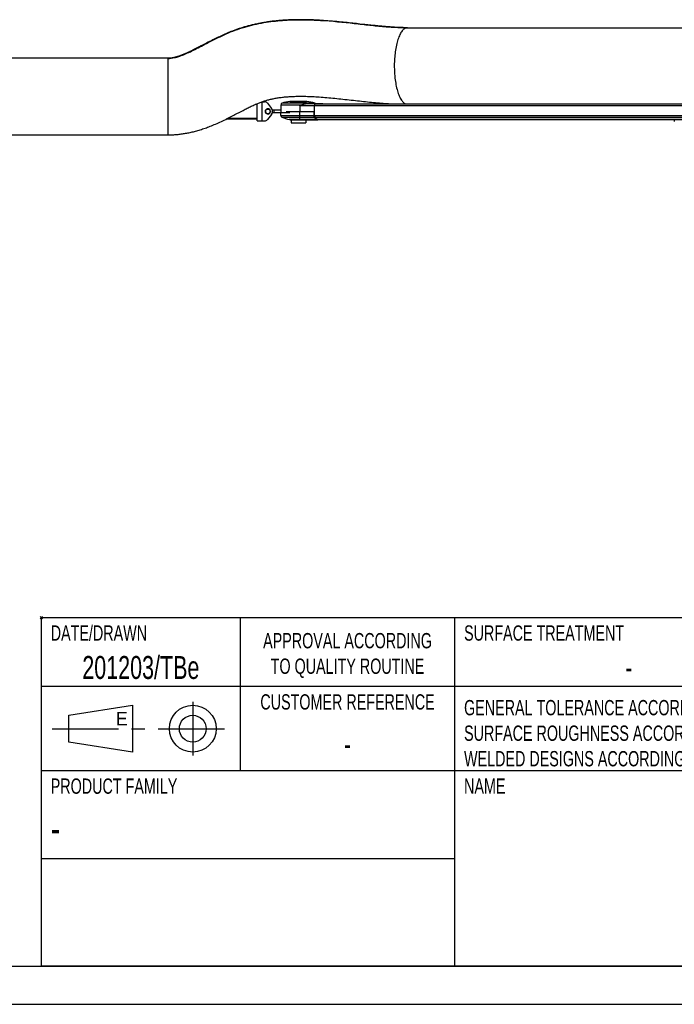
# Model space of a CAD drawing. Extents: x 0 to 420, y 0 to 297.
# Tile 10 of 18: x 242 to 327, y 0 to 129. Entities that reach past the tile are written whole.
import ezdxf

# ---------------------------------------------------------------- set-up
doc = ezdxf.new("R2010")
doc.units = 0
doc.header["$LTSCALE"] = 23.1
doc.linetypes.add('CENTER', pattern=[0.6, 0.375, -0.075, 0.075, -0.075])
doc.layers.get('0').update_dxf_attribs({"linetype": 'CONTINUOUS'})
for name, color, linetype in [('100-5404-L_LDXF_CONTINUOUS', 7, 'CONTINUOUS'), ('100-5404-R_LDXF_CONTINUOUS', 7, 'CONTINUOUS'), ('100-5914_3_DXF_CONTINUOUS_', 7, 'CONTINUOUS'), ('100-6300-03_DXF_CONTINUOUS', 7, 'CONTINUOUS'), ('100-6305-1_2DXF_CONTINUOUS', 7, 'CONTINUOUS'), ('100-6305-2_5DXF_CONTINUOUS', 7, 'CONTINUOUS'), ('100-6348-01_DXF_CONTINUOUS', 7, 'CONTINUOUS'), ('102683_1_DXF_CONTINUOUS_LI', 7, 'CONTINUOUS'), ('135119_26_DXF_CONTINUOUS_L', 7, 'CONTINUOUS'), ('PR5000-200_DXF_CONTINUOUS_', 7, 'CONTINUOUS'), ('PR5000-200_DXF_FORMAT', 7, 'CONTINUOUS')]:
    doc.layers.add(name, color=color, linetype=linetype)
doc.styles.get("Standard").update_dxf_attribs({"font": 'txt', "width": 0.7})
doc.styles.add('TEXTSTYLE_2', font='txt', dxfattribs={"width": 0.7})
doc.styles.add('TEXTSTYLE_3', font='txt')

# ---------------------------------------------------------------- blocks, each defined once
blk = doc.blocks.new('VYPLACERING_BL1', base_point=(257.5, 36))
at = {"layer": 'PR5000-200_DXF_CONTINUOUS_', "color": 7, "linetype": 'CONTINUOUS'}
for p, q in [((248.09, 37.75), (256.4, 39.06)), ((256.4, 39.06), (256.4, 32.94)), ((248.09, 34.25), (248.09, 37.75)), ((256.4, 32.94), (248.09, 34.25))]:
    blk.add_line(p, q, dxfattribs=at)
at = {"layer": 'PR5000-200_DXF_CONTINUOUS_', "color": 7, "linetype": 'CENTER'}
for p, q in [((264.28, 39.5), (264.28, 32.5)), ((245.9, 36), (269.09, 36))]:
    blk.add_line(p, q, dxfattribs=at)
at = {"layer": 'PR5000-200_DXF_CONTINUOUS_', "color": 7, "linetype": 'CONTINUOUS'}
for radius in [3.06, 1.75]:
    blk.add_circle((264.28, 36), radius, dxfattribs=at)

msp = doc.modelspace()

# ---------------------------------------------------------------- linework, layer by layer
at = {"layer": '100-5404-L_LDXF_CONTINUOUS', "color": 7, "linetype": 'CONTINUOUS'}
for p, q in [((275.789993, 117.468072), (275.770182, 116.787745)), ((279.012019, 117.920745), (276.983836, 117.920745)), ((276.983836, 117.920745), (276.983836, 117.917724)), ((276.98394, 117.917728), (276.985643, 117.917787)), ((277.697634, 117.916745), (277.70759, 117.917001)), ((277.707507, 117.920745), (277.707507, 117.916963)), ((278.249599, 117.37933), (278.251069, 116.637795)), ((278.816156, 117.917164), (278.834792, 117.916745)), ((278.816237, 117.920745), (278.816237, 117.917162)), ((280.273353, 117.622053), (278.985608, 117.622053)), ((279.201294, 117.920745), (279.05247, 117.920745)), ((279.201294, 117.920745), (279.201294, 117.918608)), ((280.180499, 116.637795), (280.187885, 117.37933)), ((281.266618, 117.622053), (280.336116, 117.622053)), ((276.462779, 116.637795), (280.189255, 116.637795))]:
    msp.add_line(p, q, dxfattribs=at)
at = {"layer": '100-5404-L_LDXF_CONTINUOUS', "color": 9, "linetype": 'CONTINUOUS'}
for p, q in [((278.459118, 117.468072), (275.789993, 117.468072)), ((280.241155, 117.691665), (275.943975, 117.691665)), ((280.187885, 117.37933), (278.249599, 117.37933))]:
    msp.add_line(p, q, dxfattribs=at)
at = {"layer": '100-5404-L_LDXF_CONTINUOUS', "color": 7, "linetype": 'CONTINUOUS'}
for centre, radius, start, end in [((276.039887, 117.460795), 0.25, 112.55856341, 178.332), ((277.092565, 114.926734), 2.99401, 92.07931849, 112.55856341), ((277.039055, 116.803695), 1.116189, 92.8291941, 94.29782898), ((277.104991, 114.192894), 3.726855, 91.86135363, 92.30029021), ((274.632371, 117.372259), 3.617235, 0.11199788, 0.62350778), ((279.092565, 114.926734), 2.99401, 67.44143659, 88.77174871), ((280.145243, 117.460795), 0.25, 39.80084925, 67.44143659), ((280.273349, 117.592518), 0.029534, 81.71801162, 89.99179786), ((280.273111, 117.591019), 0.031052, 73.94365795, 81.6812624), ((281.268018, 117.592764), 0.029288, 87.22149306, 92.90838159), ((281.267928, 117.591747), 0.030308, 76.28116178, 87.14437595)]:
    msp.add_arc(centre, radius, start, end, dxfattribs=at)
for points, knots in [([(276.985642, 117.917837), (277.104251, 117.921649), (277.341631, 117.919907), (277.579059, 117.921517), (277.697634, 117.916745)], [0, 0, 0, 0, 0.4999981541, 1, 1, 1, 1]), ([(277.70759, 117.917001), (277.892297, 117.921633), (278.261874, 117.919844), (278.631445, 117.921658), (278.816157, 117.917214)], [0, 0, 0, 0, 0.4999995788, 1, 1, 1, 1]), ([(278.249392, 117.411622), (278.285712, 117.411622), (278.357062, 117.431751), (278.424974, 117.455919), (278.459118, 117.468072)], [0, 0, 0, 0, 0.5005439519, 1, 1, 1, 1]), ([(278.459118, 117.468072), (278.548216, 117.499785), (278.670813, 117.568896), (278.850384, 117.615766), (278.94051, 117.622053), (278.985608, 117.622054)], [0, 0, 0, 0, 0.5127476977, 0.7554919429, 1, 1, 1, 1]), ([(278.834792, 117.916745), (278.888313, 117.920793), (278.995796, 117.920479), (279.103095, 117.921206), (279.156743, 117.920057)], [0, 0, 0, 0, 0.5000600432, 1, 1, 1, 1]), ([(280.187885, 117.37933), (280.188437, 117.434769), (280.196915, 117.511419), (280.229008, 117.592637), (280.253883, 117.618181), (280.266262, 117.621191)], [0, 0, 0, 0, 0.6311144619, 0.8549794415, 1, 1, 1, 1])]:
    msp.add_open_spline(points, degree=3, knots=knots, dxfattribs=at)
for points in [[(280.266262, 117.621191), (280.268576, 117.621753), (280.270972, 117.622051), (280.273353, 117.622052)], [(281.259679, 117.620859), (281.261906, 117.621498), (281.264218, 117.621897), (281.266532, 117.622014)]]:
    msp.add_open_spline(points, degree=3, dxfattribs=at)
at = {"layer": '100-5404-R_LDXF_CONTINUOUS', "color": 7, "linetype": 'CONTINUOUS'}
for p, q in [((275.787141, 116.103716), (275.772723, 116.487745)), ((280.189255, 116.637795), (280.086636, 116.637795)), ((280.187408, 116.103716), (280.18055, 116.637795)), ((280.236652, 115.886626), (280.234558, 115.88957)), ((280.236636, 115.886534), (280.234558, 115.88957)), ((280.562193, 115.572413), (276.882938, 115.572413)), ((276.99254, 115.520745), (276.882938, 115.572413)), ((276.992551, 115.520745), (280.599679, 115.520745)), ((277.142565, 115.520745), (277.142565, 115.120745)), ((277.142574, 115.120745), (279.042556, 115.120745)), ((279.042565, 115.520745), (279.042565, 115.120745)), ((280.562193, 115.572413), (280.560813, 115.573129)), ((280.562193, 115.572413), (280.560817, 115.573192)), ((280.599679, 115.520745), (280.562193, 115.572413))]:
    msp.add_line(p, q, dxfattribs=at)
at = {"layer": '100-5404-R_LDXF_CONTINUOUS', "color": 9, "linetype": 'CONTINUOUS'}
for p, q in [((275.787141, 116.103716), (280.187408, 116.103716)), ((275.925033, 115.889552), (280.234558, 115.88957)), ((278.27812, 116.103716), (278.279734, 116.637795)), ((280.086636, 116.637795), (280.093493, 116.103716)), ((278.181102, 115.520745), (278.189923, 115.572413)), ((280.468278, 115.572413), (280.505764, 115.520745))]:
    msp.add_line(p, q, dxfattribs=at)
at = {"layer": '100-5404-R_LDXF_CONTINUOUS', "color": 7, "linetype": 'CONTINUOUS'}
for centre, radius, start, end in [((276.036965, 116.113095), 0.25, 182.15, 243.39293233), ((277.49254, 119.018916), 3.5, 243.39293233, 259.96951684), ((281.508783, 116.758889), 1.542518, 214.43977539, 216.29680007)]:
    msp.add_arc(centre, radius, start, end, dxfattribs=at)
at = {"layer": '100-5404-R_LDXF_CONTINUOUS', "color": 9, "linetype": 'CONTINUOUS'}
for points, knots in [([(278.266972, 115.88957), (278.256558, 115.824765), (278.236666, 115.717813), (278.207848, 115.611855), (278.189894, 115.572413)], [0, 0, 0, 0, 0.6023214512, 1, 1, 1, 1]), ([(278.267025, 115.88957), (278.271708, 115.918715), (278.276149, 115.990276), (278.277993, 116.061721), (278.27812, 116.103716)], [0, 0, 0, 0, 0.412772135, 1, 1, 1, 1]), ([(280.093493, 116.103716), (280.094036, 116.061496), (280.101246, 115.98833), (280.122902, 115.915553), (280.140643, 115.88957)], [0, 0, 0, 0, 0.5730232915, 1, 1, 1, 1]), ([(280.140643, 115.88957), (280.165326, 115.853419), (280.256155, 115.731176), (280.371464, 115.62248), (280.468278, 115.572413)], [0, 0, 0, 0, 0.2865379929, 1, 1, 1, 1])]:
    msp.add_open_spline(points, degree=3, knots=knots, dxfattribs=at)
at = {"layer": '100-5404-R_LDXF_CONTINUOUS', "color": 7, "linetype": 'CONTINUOUS'}
for points, knots in [([(280.234558, 115.88957), (280.216817, 115.915553), (280.195161, 115.988331), (280.18795, 116.061496), (280.187408, 116.103716)], [0, 0, 0, 0, 0.4269772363, 1, 1, 1, 1]), ([(280.560813, 115.573129), (280.534414, 115.586874), (280.419945, 115.658706), (280.327686, 115.761248), (280.265573, 115.845767)], [0, 0, 0, 0, 0.2210402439, 1, 1, 1, 1])]:
    msp.add_open_spline(points, degree=3, knots=knots, dxfattribs=at)
at = {"layer": '100-5914_3_DXF_CONTINUOUS_', "color": 7, "linetype": 'CONTINUOUS'}
msp.add_line((327.189366, 115.520745), (327.189366, 115.320745), dxfattribs=at)
at = {"layer": '100-6300-03_DXF_CONTINUOUS', "color": 7, "linetype": 'CONTINUOUS'}
for p, q in [((272.692565, 117.637795), (272.692565, 117.650887)), ((273.298016, 117.887795), (273.652338, 117.887795)), ((274.042686, 117.70025), (274.5805, 117.028364)), ((274.5805, 116.247225), (274.042686, 115.575339)), ((274.392565, 116.692795), (274.392565, 116.821455)), ((274.392565, 116.454134), (274.392565, 116.582795)), ((274.455084, 116.646115), (274.39713, 116.684751)), ((274.39713, 116.590838), (274.455084, 116.629474)), ((272.692565, 115.387795), (272.692565, 115.637795)), ((272.692565, 115.387795), (273.652338, 115.387795))]:
    msp.add_line(p, q, dxfattribs=at)
at = {"layer": '100-6300-03_DXF_CONTINUOUS', "color": 9, "linetype": 'CONTINUOUS'}
msp.add_line((273.292565, 117.885831), (273.292565, 115.387795), dxfattribs=at)
at = {"layer": '100-6300-03_DXF_CONTINUOUS', "color": 7, "linetype": 'CONTINUOUS'}
for centre, radius, start, end in [((273.652338, 117.387795), 0.5, 38.67567879, 90), ((274.092565, 116.637795), 0.3525, 31.90551019, 328.09448981), ((274.387565, 116.821455), 0.005, 0, 31.90551019), ((274.387565, 116.454134), 0.005, 328.09448981, 360), ((274.092565, 116.637795), 0.305, 10.10677582, 10.38885782), ((274.092565, 116.637795), 0.305, 349.61114218, 349.89322418), ((274.402677, 116.693072), 0.01, 190.10677583, 236.30993247), ((274.402677, 116.582517), 0.01, 123.69006753, 169.89322417), ((274.449537, 116.637795), 0.01, 303.69006752, 56.30993248), ((274.092565, 116.637795), 0.625, 321.32432121, 38.67567879), ((273.652338, 115.887795), 0.5, 270, 321.32432121)]:
    msp.add_arc(centre, radius, start, end, dxfattribs=at)
at = {"layer": '100-6305-1_2DXF_CONTINUOUS', "color": 7, "linetype": 'CONTINUOUS'}
for p, q in [((274.699055, 116.487745), (276.964122, 116.487745)), ((275.829374, 116.787745), (274.699081, 116.787745)), ((274.892565, 116.487745), (274.892565, 116.787745))]:
    msp.add_line(p, q, dxfattribs=at)
at = {"layer": '100-6305-1_2DXF_CONTINUOUS', "color": 9, "linetype": 'CONTINUOUS'}
msp.add_line((275.829374, 116.487745), (275.829374, 116.787745), dxfattribs=at)
at = {"layer": '100-6305-2_5DXF_CONTINUOUS', "color": 7, "linetype": 'CONTINUOUS'}
msp.add_circle((274.092565, 116.637745), 0.3, dxfattribs=at)
for start, end in [(22.61255718, 337.38749448), (353.87616268, 6.14279356)]:
    msp.add_arc((274.092565, 116.637745), 0.325, start, end, dxfattribs=at)
at = {"layer": '100-6348-01_DXF_CONTINUOUS', "color": 9, "linetype": 'CONTINUOUS'}
for p, q in [((272.692565, 117.537795), (272.431781, 117.537795)), ((268.86143, 115.737795), (272.692565, 115.737795))]:
    msp.add_line(p, q, dxfattribs=at)
at = {"layer": '100-6348-01_DXF_CONTINUOUS', "color": 7, "linetype": 'CONTINUOUS'}
for p, q in [((272.661435, 117.637795), (272.692565, 117.637795)), ((272.692565, 115.637795), (272.692565, 117.637795)), ((272.692565, 115.637795), (268.660112, 115.637795))]:
    msp.add_line(p, q, dxfattribs=at)
at = {"layer": '102683_1_DXF_CONTINUOUS_LI', "color": 9, "linetype": 'CONTINUOUS'}
for p, q in [((342.913737, 117.370745), (280.189255, 117.370745)), ((280.189255, 116.110337), (342.913737, 116.110337)), ((280.236611, 115.886598), (342.961094, 115.886598))]:
    msp.add_line(p, q, dxfattribs=at)
at = {"layer": '102683_1_DXF_CONTINUOUS_LI', "color": 7, "linetype": 'CONTINUOUS'}
for p, q in [((280.189255, 116.110337), (280.189255, 117.370745)), ((280.27476, 117.620745), (342.999242, 117.620745)), ((343.286642, 115.572458), (280.56216, 115.572458)), ((280.56216, 115.572458), (280.599679, 115.520745)), ((343.324161, 115.520745), (280.599679, 115.520745))]:
    msp.add_line(p, q, dxfattribs=at)
msp.add_arc((280.27528, 117.588594), 0.032202, 102.40966011, 108.2783512, dxfattribs=at)
for points, knots in [([(280.26518, 117.619171), (280.252624, 117.615032), (280.228537, 117.587715), (280.197094, 117.50457), (280.189255, 117.426742), (280.189255, 117.370745)], [0, 0, 0, 0, 0.147800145, 0.3739750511, 1, 1, 1, 1]), ([(280.189255, 116.110337), (280.189255, 116.066277), (280.19441, 116.003358), (280.214459, 115.928895), (280.228383, 115.898591), (280.236611, 115.886598)], [0, 0, 0, 0, 0.5720880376, 0.8111463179, 1, 1, 1, 1]), ([(280.236611, 115.886598), (280.261159, 115.850817), (280.351533, 115.72973), (280.466085, 115.622151), (280.56216, 115.572458)], [0, 0, 0, 0, 0.286305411, 1, 1, 1, 1])]:
    msp.add_open_spline(points, degree=3, knots=knots, dxfattribs=at)
msp.add_open_spline([(280.27476, 117.620745), (280.272614, 117.620745), (280.270456, 117.620503), (280.26836, 117.620043)], degree=3, dxfattribs=at)
at = {"layer": '135119_26_DXF_CONTINUOUS_L', "color": 7, "linetype": 'CONTINUOUS'}
for p, q in [((285.657566, 128.10119), (285.195872, 128.151795)), ((287.147867, 127.936928), (286.742476, 127.981282)), ((292.316987, 127.568545), (361.413187, 127.568545)), ((264.645945, 124.811435), (264.520021, 124.747624)), ((264.773527, 124.876556), (264.645945, 124.811435)), ((264.902781, 124.942943), (264.773527, 124.876556)), ((265.033735, 125.010558), (264.902781, 124.942943)), ((265.166446, 125.079372), (265.033735, 125.010558)), ((265.368912, 125.184755), (265.166446, 125.079372)), ((266.076245, 125.553608), (265.368912, 125.184755)), ((266.29912, 125.669052), (266.076245, 125.553608)), ((266.450632, 125.747085), (266.29912, 125.669052)), ((266.604567, 125.825904), (266.450632, 125.747085)), ((266.761004, 125.905453), (266.604567, 125.825904)), ((261.020197, 123.568545), (151.134181, 123.568542)), ((264.273067, 124.624105), (264.151906, 124.564433)), ((264.395756, 124.685177), (264.273067, 124.624105)), ((264.520021, 124.747624), (264.395756, 124.685177)), ((151.027529, 113.568547), (261.020197, 113.568545))]:
    msp.add_line(p, q, dxfattribs=at)
at = {"layer": '135119_26_DXF_CONTINUOUS_L', "color": 9, "linetype": 'CONTINUOUS'}
for p, q in [((292.316987, 127.568545), (292.313737, 127.568481)), ((292.316987, 127.568528), (292.313737, 127.568518)), ((261.020197, 123.568545), (261.020197, 113.568545))]:
    msp.add_line(p, q, dxfattribs=at)
at = {"layer": '135119_26_DXF_CONTINUOUS_L', "color": 7, "linetype": 'CONTINUOUS'}
for points in [[(285.195872, 128.151795), (284.957767, 128.17759), (284.714837, 128.203621), (284.466606, 128.22986), (284.210595, 128.25648), (283.94547, 128.28351), (283.672381, 128.31071), (283.392554, 128.337832), (283.103811, 128.364945), (282.808184, 128.391705), (282.513362, 128.417302), (282.220473, 128.441564), (281.928523, 128.464504), (281.642208, 128.485714), (281.363382, 128.505069), (281.090443, 128.522703), (280.822966, 128.538659), (280.561151, 128.552946), (280.30499, 128.565595), (280.053712, 128.576673), (279.807354, 128.586208), (279.566029, 128.594228), (279.32906, 128.600786), (279.096486, 128.605912), (278.868384, 128.609638), (278.644119, 128.61201), (278.423679, 128.613058), (278.207169, 128.612816), (277.994113, 128.611315), (277.784513, 128.608585), (277.578444, 128.604657), (277.375536, 128.599558), (277.175813, 128.593319), (276.979314, 128.585975), (276.785682, 128.577543), (276.594918, 128.568054), (276.407076, 128.557541), (276.221872, 128.546016), (276.039311, 128.533507), (275.859437, 128.520047), (275.682011, 128.505647), (275.507052, 128.490335), (275.334582, 128.474143), (275.164368, 128.457076), (274.996421, 128.439161), (274.830766, 128.420429), (274.667194, 128.40088), (274.505703, 128.380539), (274.346326, 128.359434), (274.188908, 128.337571), (274.033458, 128.314973), (273.879995, 128.291668), (273.728375, 128.267657), (273.578608, 128.242964), (273.430708, 128.217615), (273.284532, 128.191609), (273.140088, 128.164967), (272.997392, 128.137714), (272.856308, 128.109847), (272.716837, 128.081384), (272.578998, 128.05235), (272.442689, 128.022745), (272.307914, 127.992587), (272.174686, 127.961901), (272.042915, 127.930684), (271.912605, 127.898956), (271.783765, 127.866738), (271.656306, 127.834026), (271.530232, 127.800839), (271.405551, 127.767198), (271.282175, 127.733095), (271.160079, 127.698541), (271.039299, 127.663562), (270.91984, 127.628178), (270.801741, 127.592419), (270.684973, 127.556292), (270.569433, 127.519784), (270.455178, 127.48293), (270.342156, 127.445729), (270.230103, 127.40811), (270.119022, 127.370083), (270.008928, 127.331667), (269.89953, 127.292769), (269.791041, 127.253473), (269.683817, 127.21393), (269.577885, 127.17418), (269.473258, 127.134262), (269.369875, 127.094184), (269.267546, 127.053901), (269.166229, 127.013424), (269.065945, 126.972786), (268.966618, 126.931983), (268.868213, 126.891023), (268.770742, 126.849936), (268.674209, 126.808745), (268.57861, 126.767472), (268.483924, 126.726131), (268.390132, 126.684734), (268.29722, 126.643298), (268.205178, 126.601839), (268.113987, 126.560368), (268.023636, 126.518899), (267.934116, 126.477448), (267.845407, 126.436024), (267.757501, 126.394643), (267.670388, 126.353318), (267.584049, 126.312058), (267.498476, 126.270876), (267.413661, 126.229783), (267.329589, 126.18879), (267.246254, 126.147908), (267.163646, 126.107148), (267.081745, 126.066515), (267.000544, 126.026021), (266.920035, 125.985678), (266.761004, 125.905453)], [(286.742476, 127.981282), (286.103805, 128.051867), (285.657566, 128.10119)], [(292.313736, 127.568528), (292.213573, 127.568768), (292.102805, 127.569548), (291.990144, 127.570876), (291.875603, 127.572757), (291.759146, 127.5752), (291.64068, 127.578211), (291.52019, 127.581799), (291.397665, 127.58597), (291.273016, 127.590732), (291.146225, 127.596093), (291.017279, 127.602058), (290.886089, 127.608637), (290.752638, 127.615837), (290.616909, 127.623661), (290.478805, 127.632121), (290.338306, 127.641221), (290.195398, 127.650964), (290.049991, 127.661355), (289.902072, 127.672394), (289.751623, 127.684081), (289.598536, 127.69642), (289.4428, 127.70941), (289.284392, 127.723048), (289.123182, 127.737341), (288.95915, 127.752284), (288.792278, 127.767874), (288.622429, 127.784114), (288.449612, 127.800995), (288.273776, 127.818513), (288.094687, 127.836681), (287.912355, 127.855482), (287.726724, 127.874906), (287.537456, 127.894967), (287.344507, 127.915649), (287.147867, 127.936928)], [(264.151906, 124.564433), (264.03218, 124.506156), (263.972838, 124.477548), (263.91384, 124.449298), (263.855189, 124.421415), (263.796866, 124.393896), (263.738874, 124.366748), (263.681222, 124.339978), (263.623899, 124.313586), (263.566908, 124.28758), (263.510259, 124.261968), (263.453947, 124.236754), (263.397987, 124.211948), (263.342377, 124.187557), (263.287096, 124.163575), (263.232164, 124.140016), (263.177576, 124.11688), (263.123273, 124.094148), (263.069264, 124.071826), (263.01556, 124.049926), (262.962114, 124.028433), (262.908936, 124.007357), (262.856039, 123.98671), (262.803383, 123.966482), (262.750979, 123.946682), (262.698842, 123.927319), (262.646946, 123.90839), (262.595304, 123.889905), (262.543932, 123.871874), (262.492812, 123.854298), (262.441966, 123.837191), (262.391403, 123.820562), (262.341094, 123.804407), (262.291045, 123.788733), (262.241277, 123.773551), (262.191778, 123.758863), (262.142555, 123.744677), (262.093632, 123.731003), (262.045021, 123.717852), (261.996729, 123.705231), (261.948774, 123.693147), (261.901178, 123.681609), (261.853941, 123.670621), (261.807075, 123.660187), (261.760622, 123.650319), (261.714577, 123.641016), (261.668951, 123.63228), (261.623811, 123.624125), (261.579119, 123.616542), (261.534882, 123.609531), (261.491216, 123.603107), (261.448088, 123.597259), (261.405484, 123.591977), (261.36354, 123.587268), (261.322198, 123.583113), (261.281449, 123.5795), (261.241473, 123.576436), (261.202213, 123.573901), (261.163625, 123.571879), (261.125906, 123.570358), (261.089084, 123.569314), (261.053032, 123.568718), (261.020197, 123.568542)], [(270.407722, 116.534547), (270.700866, 116.687196), (270.84436, 116.761561), (270.985952, 116.834591), (271.125602, 116.906194), (271.263385, 116.976342), (271.399329, 117.044978), (271.533416, 117.11203), (271.665653, 117.177445), (271.79602, 117.241162), (271.924523, 117.303127), (272.051192, 117.363305), (272.176039, 117.421655), (272.299017, 117.478118), (272.420076, 117.532633), (272.539131, 117.58513), (272.656228, 117.635604), (272.771501, 117.684086), (272.884988, 117.730568), (272.99658, 117.774985), (273.106223, 117.817299), (273.213888, 117.857492), (273.320385, 117.895852), (273.427427, 117.933006), (273.535021, 117.968974), (273.64334, 118.003829), (273.752483, 118.037612), (273.86231, 118.07029), (273.972971, 118.101918), (274.085007, 118.132649), (274.198537, 118.162504), (274.313481, 118.19145), (274.430096, 118.219536), (274.548416, 118.246755), (274.66845, 118.273089), (274.790424, 118.29857), (274.914391, 118.323185), (275.04035, 118.346911), (275.168454, 118.369753), (275.298745, 118.391693), (275.431238, 118.412709), (275.56605, 118.432795), (275.703204, 118.451928), (275.842734, 118.470087), (275.984777, 118.487265), (276.129339, 118.503436), (276.27647, 118.518578), (276.426377, 118.532686), (276.579088, 118.545736), (276.734628, 118.557702), (276.893204, 118.568573), (277.054851, 118.578321), (277.219593, 118.586917), (277.387641, 118.594344), (277.559025, 118.600573), (277.73377, 118.60558), (277.912079, 118.609345), (278.093991, 118.61184), (278.279523, 118.613041), (278.468855, 118.612921), (278.662042, 118.611455), (278.859081, 118.608624), (279.060065, 118.604408), (279.265016, 118.598791), (279.473956, 118.591759), (279.686971, 118.583294), (279.904084, 118.573389), (280.125312, 118.562041), (280.350738, 118.549245), (280.580408, 118.535003), (280.814309, 118.519321), (281.052431, 118.502209), (281.295021, 118.483666), (281.541858, 118.463726), (281.79222, 118.442478), (282.046174, 118.419951), (282.303644, 118.396199), (282.563671, 118.371368), (282.826163, 118.345534), (283.09117, 118.318761), (283.357916, 118.291199), (283.626359, 118.262929), (283.896477, 118.23403), (284.167496, 118.204663), (284.439485, 118.1749)], [(284.439485, 118.1749), (284.984811, 118.114685), (285.256932, 118.084546), (285.79907, 118.024762)], [(285.79907, 118.024762), (286.06783, 117.995424), (286.335149, 117.966546), (286.600796, 117.938226), (286.864691, 117.91054), (287.126827, 117.88355), (287.387091, 117.857328), (287.645492, 117.831936), (287.901942, 117.807445), (288.156191, 117.783933), (288.408193, 117.761454), (288.657925, 117.740054), (288.905169, 117.719793), (289.149794, 117.700713), (289.391871, 117.682837), (289.631496, 117.666184), (289.868611, 117.65078), (290.103225, 117.636645), (290.335533, 117.623793), (290.39625, 117.620745)], [(261.020197, 113.568547), (261.141942, 113.569118), (261.277074, 113.571086), (261.41251, 113.574461), (261.548164, 113.579244), (261.684064, 113.585438), (261.820348, 113.593056), (261.956977, 113.602103), (262.09392, 113.612585), (262.231319, 113.624522), (262.369132, 113.637923), (262.50732, 113.652794), (262.646036, 113.669161), (262.785241, 113.687029), (262.924898, 113.706403), (263.065159, 113.727314), (263.205963, 113.749766), (263.34728, 113.773766), (263.489297, 113.799358), (263.631936, 113.826544), (263.775177, 113.855334), (263.91928, 113.885794), (264.064179, 113.91793), (264.209835, 113.951749), (264.356529, 113.987334), (264.504156, 114.024681), (264.65269, 114.063802), (264.802515, 114.104819), (264.953535, 114.147735), (265.105708, 114.192561), (265.259475, 114.239456), (265.414695, 114.288406), (265.571337, 114.339426), (265.729965, 114.392732), (265.890416, 114.448309), (266.052657, 114.506179), (266.217408, 114.566639), (266.384509, 114.629673), (266.553867, 114.695281), (266.726239, 114.763794), (266.901539, 114.83523), (267.079545, 114.909538), (267.260746, 114.986955), (267.445702, 115.067754), (267.633485, 115.151558), (267.822398, 115.237592), (268.012745, 115.325947), (268.204012, 115.416319), (268.393461, 115.507302), (268.581076, 115.598752), (268.766912, 115.690552), (268.948558, 115.781343), (269.125378, 115.870631), (269.298253, 115.958696), (269.467146, 116.045368), (269.631895, 116.130416), (269.792876, 116.213905), (269.950828, 116.296103), (270.407722, 116.534547)]]:
    msp.add_lwpolyline(points, dxfattribs=at)
at = {"layer": '135119_26_DXF_CONTINUOUS_L', "color": 9, "linetype": 'CONTINUOUS'}
for points, knots in [([(261.020197, 123.552291), (261.317192, 123.552291), (261.802954, 123.622094), (262.483467, 123.815784), (263.108853, 124.046818), (263.809259, 124.353666), (264.889206, 124.880845), (266.396411, 125.684029), (268.040558, 126.510589), (269.529834, 127.142731), (270.744042, 127.569443), (271.988694, 127.916439), (273.632791, 128.269789), (275.671163, 128.535448), (278.077824, 128.635337), (281.135958, 128.558207), (284.070718, 128.279133), (286.870388, 127.963224), (288.80351, 127.757503), (290.604254, 127.610524), (291.760763, 127.568608), (292.313706, 127.568528)], [0, 0, 0, 0, 0.0275990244, 0.0451150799, 0.0657460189, 0.0894857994, 0.1161521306, 0.1773978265, 0.2481974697, 0.287063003, 0.3276647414, 0.3677046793, 0.4070541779, 0.4838580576, 0.5583744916, 0.6306873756, 0.7679733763, 0.8321271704, 0.8925313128, 0.9486163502, 1, 1, 1, 1]), ([(292.313737, 127.568518), (292.264038, 127.568236), (292.159871, 127.554135), (292.005548, 127.491931), (291.851119, 127.386962), (291.63275, 127.173643), (291.37837, 126.784479), (291.122319, 126.189419), (290.909582, 125.462273), (290.750386, 124.644547), (290.648735, 123.783895), (290.587449, 122.629345), (290.626817, 121.471844), (290.775446, 120.337056), (290.945042, 119.532399), (291.166726, 118.827281), (291.397074, 118.328222), (291.604181, 118.015442), (291.791428, 117.795339), (291.956352, 117.669379), (292.070816, 117.620637)], [0, 0, 0, 0, 0.0136563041, 0.0285275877, 0.0453285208, 0.0646375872, 0.1120700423, 0.1718125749, 0.2421967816, 0.319816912, 0.4004838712, 0.4801205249, 0.6373737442, 0.7178013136, 0.7943880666, 0.8630247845, 0.9205586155, 0.9447025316, 0.965815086, 1, 1, 1, 1])]:
    msp.add_open_spline(points, degree=3, knots=knots, dxfattribs=at)
at = {"layer": 'PR5000-200_DXF_FORMAT', "color": 7, "linetype": 'CONTINUOUS'}
for p, q in [((244.654686, 50.34226), (244.342186, 50.65476)), ((244.654686, 50.65476), (244.342186, 50.34226)), ((414.998424, 50.498478), (244.498424, 50.498478)), ((244.498424, 4.998478), (244.498424, 50.498478)), ((270.498424, 30.498478), (270.498424, 50.498478)), ((298.498424, 4.998478), (298.498424, 50.498478)), ((414.998424, 41.498478), (244.498424, 41.498478)), ((414.998424, 30.498478), (244.498424, 30.498478)), ((298.498424, 18.998478), (244.498424, 18.998478)), ((24.998422, 4.998484), (414.998422, 4.998484)), ((414.998424, 4.998478), (244.498424, 4.998478)), ((-0.001578, -0.001516), (419.998422, -0.001516))]:
    msp.add_line(p, q, dxfattribs=at)

# ---------------------------------------------------------------- block references
at = {"layer": 'PR5000-200_DXF_CONTINUOUS_', "color": 7, "linetype": 'CONTINUOUS'}
msp.add_blockref('VYPLACERING_BL1', (257.498424, 35.998478), dxfattribs=at)

# ---------------------------------------------------------------- texts
at = {"color": 7, "linetype": 'CONTINUOUS'}
for s, insert, char_height, width, attachment_point, style in [('DATE/DRAWN', (245.723424, 49.498478), 2, 14, 1, 'TEXTSTYLE_2'), ('SURFACE TREATMENT', (299.723424, 49.498478), 2, 23.8, 1, 'TEXTSTYLE_2'), ('APPROVAL ACCORDING\\PTO QUALITY ROUTINE', (284.498424, 48.498478), 2, 25.2, 2, 'TEXTSTYLE_2'), ('CUSTOMER REFERENCE', (284.498424, 40.498478), 2, 25.2, 2, 'TEXTSTYLE_2'), ('E', (254.217174, 38.185978), 1.75, 1.75, 1, 'TEXTSTYLE_3')]:
    msp.add_mtext(s, dxfattribs=dict(at, insert=insert, char_height=char_height, width=width, attachment_point=attachment_point, style=style))
at = {"color": 7, "linetype": 'CONTINUOUS', "char_height": 3, "attachment_point": 2}
for s, insert, width in [('201203/TBe', (257.498424, 45.498478), 34.82142857), ('-', (321.248424, 45.498478), 4.07142857)]:
    msp.add_mtext(s, dxfattribs=dict(at, insert=insert, width=width))
at = {"layer": 'PR5000-200_DXF_FORMAT', "color": 7, "linetype": 'CONTINUOUS', "char_height": 2, "attachment_point": 1, "style": 'TEXTSTYLE_2'}
for s, insert, width in [('GENERAL TOLERANCE ACCORDING TO\\PSURFACE ROUGHNESS ACCORDING TO\\PWELDED DESIGNS ACCORDING TO\\P ', (299.723424, 39.748478), 42), ('PRODUCT FAMILY', (245.723424, 29.498478), 19.6), ('NAME ', (299.723424, 29.498478), 7)]:
    msp.add_mtext(s, dxfattribs=dict(at, insert=insert, width=width))
at = {"layer": 'PR5000-200_DXF_FORMAT', "color": 7, "linetype": 'CONTINUOUS'}
for insert, char_height, width, attachment_point in [((284.498424, 35.498478), 3, 4.07142857, 2), ((245.723424, 24.998478), 4, 5.42857143, 1)]:
    msp.add_mtext('-', dxfattribs=dict(at, insert=insert, char_height=char_height, width=width, attachment_point=attachment_point))

doc.saveas('drawing.dxf')
